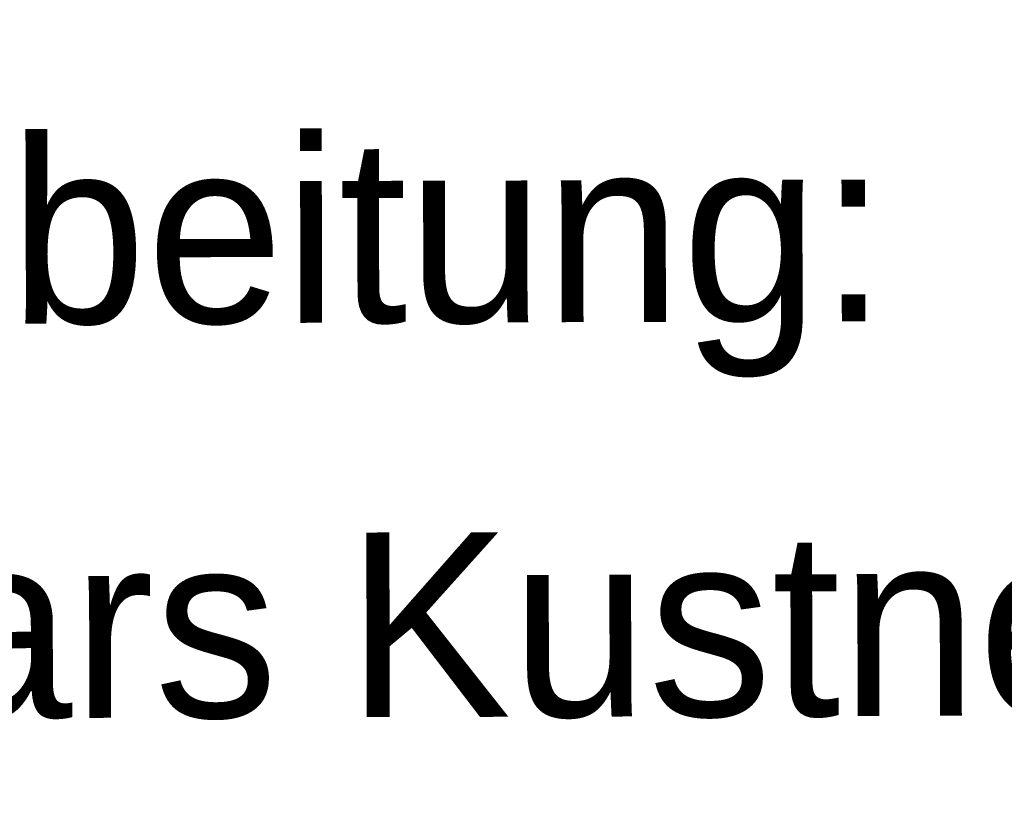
# Model space of a CAD drawing. Extents: x -134 to 1642, y -665 to 1050.
# Tile 60 of 88: x 1092 to 1111, y 65 to 80. Entities that reach past the tile are written whole.
import ezdxf
from ezdxf.enums import TextEntityAlignment as Align

# ---------------------------------------------------------------- set-up
doc = ezdxf.new("R2010")
doc.units = 0
doc.header["$LTSCALE"] = 2
doc.header["$MEASUREMENT"] = 0
doc.linetypes.add('AUSGEZOGEN', pattern=[0])
doc.layers.add('LEGENDE', color=7, linetype='AUSGEZOGEN')
doc.layers.add('Rinne', color=200, linetype='CONTINUOUS')
doc.styles.add('UNIR-H', font='unir_h.shx', dxfattribs={"width": 0.8})
doc.styles.add('UNIR-O', font='unir_o.shx')

msp = doc.modelspace()

# ---------------------------------------------------------------- hatches: boundary and pattern name
at = {"layer": 'Rinne'}
h = msp.add_hatch(dxfattribs=at)
h.set_pattern_fill('ANSI31', color=256, scale=20, style=0)
edge = h.paths.add_edge_path()
edge.add_arc((275.368, -21751.935), 21947.712, 89.378358, 89.4555825, ccw=False)
edge.add_arc((441.164, -6471.327), 6666.204, 89.2382346, 89.378358, ccw=False)
edge.add_arc((-14330.566, -1117453.652), 1117746.729, 89.236362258, 89.238234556, ccw=False)
edge.add_arc((523.427, -3023.766), 3217.854, 89.201464, 89.236359, ccw=False)
edge.add_arc((555.116, -750.211), 944.078, 86.947295, 89.201464, ccw=False)
edge.add_arc((625.86, 576.328), 384.346, 266.94729, 270.48051)
edge.add_arc((580.862, 5941.795), 5750.002, 270.4805116, 270.6623839)
edge.add_arc((762.642, -9781.389), 9974.234, 90.5242944, 90.662384, ccw=False)
edge.add_arc((2442.173, -193318.226), 193518.754, 90.51436533, 90.52429443, ccw=False)
edge.add_arc((253.376, 50487.94), 50297.236, 270.5143659, 270.5338415)
edge.add_arc((717.25, 703), 510.135, 270.53384, 270.62712)
edge.add_arc((-30540.738, 2856402.629), 2856380.831, 270.627124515, 270.628371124)
edge.add_arc((769.636, 1592.381), 1398.889, 270.628371, 270.993107)
edge.add_arc((599.067, 11432.088), 11240.074, 270.9931067, 271.1217788)
edge.add_arc((275.388, -21749.981), 21944.958, 89.378358, 89.4555885, ccw=False)
edge.add_arc((441.152, -6472.293), 6666.37, 89.2382342, 89.378358, ccw=False)
edge.add_arc((-14329.56, -1117377.592), 1117669.861, 89.236362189, 89.238234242, ccw=False)
edge.add_arc((523.399, -3025.408), 3218.696, 89.201476, 89.236361, ccw=False)
edge.add_arc((555.097, -751.146), 944.214, 86.947292, 89.201476, ccw=False)
edge.add_arc((625.852, 575.592), 384.41, 266.94729, 270.48049)
edge.add_arc((580.849, 5941.868), 5750.874, 270.4804911, 270.6623925)
edge.add_arc((762.68, -9785.498), 9977.542, 90.5242933, 90.6623925, ccw=False)
edge.add_arc((2442.714, -193377.718), 193577.449, 90.51436665, 90.5242933, ccw=False)
edge.add_arc((253.389, 50486.674), 50296.77, 270.514367, 270.533841)
edge.add_arc((717.258, 702.216), 510.151, 270.53384, 270.62712)
edge.add_arc((-30543.476, 2856652.631), 2856631.648, 270.627124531, 270.628371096)
edge.add_arc((769.646, 1591.701), 1399.009, 270.628371, 270.993107)
edge.add_arc((599.068, 11431.925), 11240.712, 270.9931067, 271.1217807)

# ---------------------------------------------------------------- texts
at = {"layer": 'LEGENDE'}
for s, style, p in [('Planbearbeitung:', 'UNIR-H', (1090.603, 73.982)), ('Ing.-Büro Lars Kustner', 'UNIR-O', (1090.622, 66.504))]:
    msp.add_text(s, height=3.5, rotation=0.1472, dxfattribs=dict(at, style=style)).set_placement(p, align=Align.CENTER)

doc.saveas('drawing.dxf')
